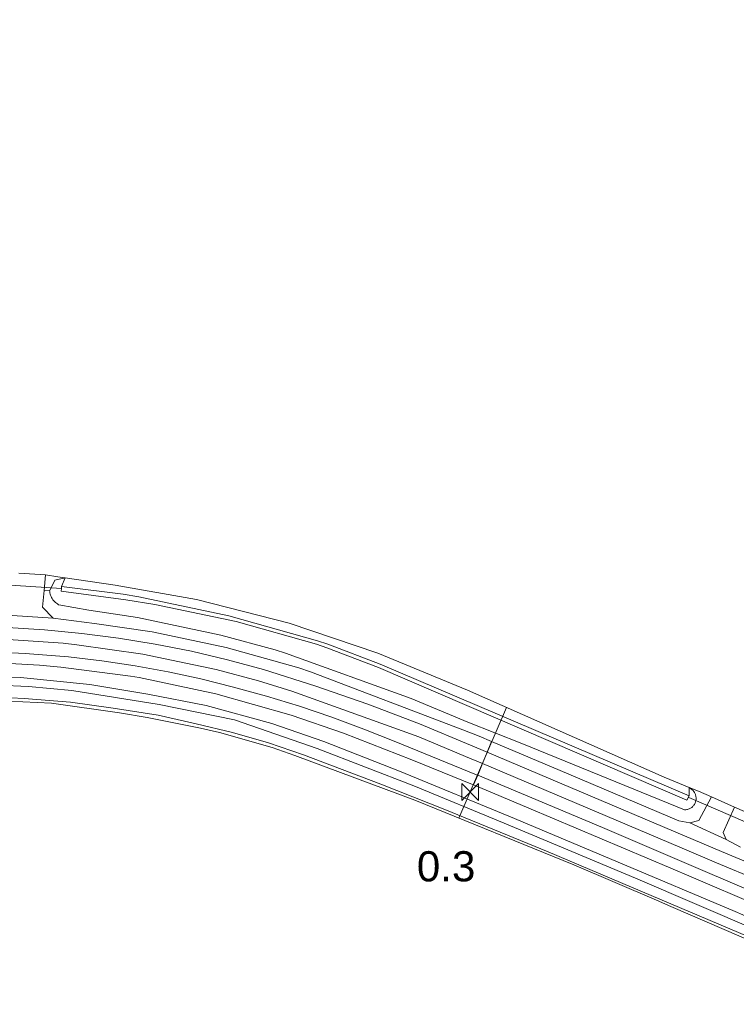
# Model space of a CAD drawing. Extents: x 140829 to 145054, y 448512 to 451778.
# Tile 17 of 152: x 141330 to 141425, y 449483 to 449614. Entities that reach past the tile are written whole.
import ezdxf
from ezdxf import colors
from ezdxf.entities.mleader import LeaderData, LeaderLine
from ezdxf.math import Vec2, Vec3

# ---------------------------------------------------------------- set-up
doc = ezdxf.new("R2010")
doc.units = 0
doc.header["$MEASUREMENT"] = 0
for name, color, linetype in [('geometrie2dBegroeidTerreindeel', 7, 'Continuous'), ('geometrie2dOndersteunendWaterdeel', 7, 'Continuous'), ('geometrie2dOndersteunendWegdeel', 7, 'Continuous'), ('geometrie2dOverigeConstructie', 7, 'Continuous'), ('geometrie2dWaterdeel', 7, 'Continuous'), ('geometrie2dWegdeel', 7, 'Continuous'), ('HMPAL', 1, 'Continuous'), ('PPALHM', 10, 'Continuous')]:
    doc.layers.add(name, color=color, linetype=linetype)
doc.styles.get("Standard").update_dxf_attribs({"font": 'arial.ttf'})

msp = doc.modelspace()

# ---------------------------------------------------------------- linework, layer by layer
at = {"layer": 'geometrie2dBegroeidTerreindeel', "linetype": 'Continuous', "lineweight": 0}
for p, q in [((141333.02, 449540.12), (141329.48, 449540.34)), ((141334.66, 449539.88), (141333.02, 449540.12)), ((141333.02, 449540.12), (141333.02, 449540.12)), ((141335.61, 449539.74), (141334.66, 449539.88)), ((141342.24, 449538.77), (141335.61, 449539.74)), ((141353.02, 449536.86), (141342.24, 449538.77)), ((141365.32, 449533.73), (141353.02, 449536.86)), ((141377.08, 449529.74), (141365.32, 449533.73)), ((141388.96, 449524.82), (141377.08, 449529.74)), ((141415.06, 449513.3), (141388.96, 449524.82)), ((141328.1, 449523.37), (141333.8, 449523.09)), ((141333.8, 449523.09), (141342.8, 449521.85)), ((141342.8, 449521.85), (141346.47, 449521.23)), ((141346.47, 449521.23), (141353.57, 449519.78)), ((141353.57, 449519.78), (141356.09, 449519.21)), ((141356.09, 449519.21), (141363.07, 449517.23)), ((141363.07, 449517.23), (141366.07, 449516.17)), ((141366.07, 449516.17), (141381.99, 449510.26)), ((141418.39, 449511.94), (141415.06, 449513.3)), ((141419.61, 449511.44), (141418.39, 449511.94)), ((141421.33, 449510.67), (141419.61, 449511.44)), ((141381.99, 449510.26), (141403.08, 449501.67)), ((141424.4, 449509.31), (141421.33, 449510.67)), ((141425.72, 449508.75), (141424.4, 449509.31)), ((141403.08, 449501.67), (141414.03, 449496.97)), ((141414.03, 449496.97), (141415.94, 449496.13)), ((141415.94, 449496.13), (141435.75, 449487.59))]:
    msp.add_line(p, q, dxfattribs=at)
at = {"layer": 'geometrie2dOndersteunendWaterdeel', "linetype": 'Continuous', "lineweight": 0}
for p, q in [((141333.75, 449538.42), (141334.26, 449539.44)), ((141334.26, 449539.44), (141335.61, 449539.74)), ((141335.14, 449538.59), (141335.12, 449538.34)), ((141335.14, 449538.59), (141335.61, 449539.74)), ((141335.61, 449539.74), (141335.14, 449538.59)), ((141343.29, 449537.58), (141335.14, 449538.59)), ((141335.61, 449539.74), (141342.24, 449538.77)), ((141342.24, 449538.77), (141353.02, 449536.86)), ((141333.55, 449538.02), (141333.75, 449538.42)), ((141333.56, 449537.92), (141333.55, 449538.02)), ((141333.59, 449537.75), (141333.56, 449537.92)), ((141333.63, 449537.59), (141333.59, 449537.75)), ((141333.69, 449537.43), (141333.63, 449537.59)), ((141333.75, 449537.28), (141333.69, 449537.43)), ((141333.82, 449537.13), (141333.75, 449537.28)), ((141335.12, 449538.34), (141335.08, 449537.95)), ((141335.08, 449537.95), (141343.64, 449536.82)), ((141345.37, 449537.23), (141343.29, 449537.58)), ((141357.33, 449534.72), (141345.37, 449537.23)), ((141333.91, 449536.98), (141333.82, 449537.13)), ((141334, 449536.84), (141333.91, 449536.98)), ((141334.1, 449536.71), (141334, 449536.84)), ((141334.22, 449536.59), (141334.1, 449536.71)), ((141334.34, 449536.47), (141334.22, 449536.59)), ((141334.46, 449536.36), (141334.34, 449536.47)), ((141334.6, 449536.27), (141334.46, 449536.36)), ((141334.74, 449536.18), (141334.6, 449536.27)), ((141334.78, 449536.16), (141334.74, 449536.18)), ((141338.76, 449535.45), (141334.78, 449536.16)), ((141343.64, 449536.82), (141347.5, 449536.2)), ((141347.5, 449536.2), (141358.31, 449533.93)), ((141353.02, 449536.86), (141365.32, 449533.73)), ((141345.22, 449534.46), (141338.76, 449535.45)), ((141369.09, 449531.39), (141357.33, 449534.72)), ((141356.26, 449532.14), (141345.22, 449534.46)), ((141358.31, 449533.93), (141368.93, 449530.92)), ((141365.32, 449533.73), (141377.08, 449529.74)), ((141363.45, 449530.19), (141356.26, 449532.14)), ((141368.93, 449530.92), (141370.34, 449530.45)), ((141370.47, 449530.93), (141369.09, 449531.39)), ((141377.39, 449528.3), (141370.47, 449530.93)), ((141364.84, 449529.75), (141363.45, 449530.19)), ((141381.52, 449523.73), (141364.84, 449529.75)), ((141370.34, 449530.45), (141377.19, 449527.85)), ((141377.08, 449529.74), (141388.96, 449524.82)), ((141418.36, 449510.8), (141377.39, 449528.3)), ((141377.19, 449527.85), (141392.71, 449521.16)), ((141317.16, 449526.67), (141329.69, 449526.51)), ((141330.74, 449525.31), (141323.61, 449525.64)), ((141329.69, 449526.51), (141338.89, 449525.6)), ((141338.89, 449525.6), (141346.6, 449524.3)), ((141336.5, 449524.79), (141330.74, 449525.31)), ((141348.08, 449522.92), (141336.5, 449524.79)), ((141346.6, 449524.3), (141354.33, 449522.79)), ((141388.96, 449524.82), (141415.06, 449513.3)), ((141388.96, 449524.82), (141388.96, 449524.82)), ((141323.43, 449524.09), (141330.19, 449523.71)), ((141333.8, 449523.09), (141328.1, 449523.37)), ((141330.19, 449523.71), (141336.31, 449523.23)), ((141342.8, 449521.85), (141333.8, 449523.09)), ((141336.31, 449523.23), (141341.96, 449522.46)), ((141358.08, 449520.9), (141348.08, 449522.92)), ((141389.01, 449520.59), (141381.52, 449523.73)), ((141341.96, 449522.46), (141347.96, 449521.51)), ((141346.47, 449521.23), (141342.8, 449521.85)), ((141354.33, 449522.79), (141363.03, 449520.42)), ((141353.57, 449519.78), (141346.47, 449521.23)), ((141347.96, 449521.51), (141352.97, 449520.36)), ((141352.97, 449520.36), (141357.8, 449519.24)), ((141369.04, 449517.09), (141358.08, 449520.9)), ((141363.03, 449520.42), (141369.92, 449518.03)), ((141396.18, 449517.75), (141389.01, 449520.59)), ((141392.71, 449521.16), (141418.08, 449510.26)), ((141392.71, 449521.16), (141392.71, 449521.16)), ((141356.09, 449519.21), (141353.57, 449519.78)), ((141363.07, 449517.23), (141356.09, 449519.21)), ((141357.8, 449519.24), (141362.6, 449517.85)), ((141362.6, 449517.85), (141367.23, 449516.27)), ((141369.92, 449518.03), (141379.94, 449514.09)), ((141417.76, 449508.97), (141396.18, 449517.75)), ((141366.07, 449516.17), (141363.07, 449517.23)), ((141381.88, 449512.13), (141369.04, 449517.09)), ((141381.99, 449510.26), (141366.07, 449516.17)), ((141367.23, 449516.27), (141377.47, 449512.35)), ((141379.94, 449514.09), (141395.23, 449507.83)), ((141415.06, 449513.3), (141418.39, 449511.94)), ((141377.47, 449512.35), (141385.97, 449509)), ((141393.86, 449507.2), (141381.88, 449512.13)), ((141418.39, 449511.94), (141418.36, 449510.8)), ((141418.36, 449510.8), (141418.39, 449511.94)), ((141418.39, 449511.94), (141418.89, 449511.52)), ((141418.89, 449511.52), (141418.94, 449511.45)), ((141418.94, 449511.45), (141419.01, 449511.37)), ((141419.01, 449511.37), (141419.07, 449511.28)), ((141419.07, 449511.28), (141419.12, 449511.19)), ((141419.12, 449511.19), (141419.17, 449511.1)), ((141419.17, 449511.1), (141419.21, 449511)), ((141403.08, 449501.67), (141381.99, 449510.26)), ((141418.08, 449510.26), (141418.36, 449510.8)), ((141419.12, 449509.77), (141419.07, 449509.68)), ((141419.17, 449509.87), (141419.12, 449509.77)), ((141419.21, 449509.97), (141419.17, 449509.87)), ((141419.21, 449511), (141419.24, 449510.9)), ((141419.24, 449510.07), (141419.21, 449509.97)), ((141419.24, 449510.9), (141419.27, 449510.8)), ((141419.27, 449510.17), (141419.24, 449510.07)), ((141419.27, 449510.8), (141419.28, 449510.69)), ((141419.29, 449510.27), (141419.27, 449510.18)), ((141419.27, 449510.18), (141419.27, 449510.17)), ((141419.28, 449510.69), (141419.3, 449510.59)), ((141419.3, 449510.38), (141419.29, 449510.27)), ((141419.3, 449510.59), (141419.3, 449510.48)), ((141419.3, 449510.48), (141419.3, 449510.38)), ((141385.97, 449509), (141399.67, 449503.37)), ((141417.85, 449508.97), (141417.76, 449508.97)), ((141417.95, 449508.98), (141417.85, 449508.97)), ((141418.06, 449509), (141417.95, 449508.98)), ((141418.16, 449509.02), (141418.06, 449509)), ((141418.26, 449509.05), (141418.16, 449509.02)), ((141418.36, 449509.08), (141418.26, 449509.05)), ((141418.46, 449509.13), (141418.36, 449509.08)), ((141418.55, 449509.18), (141418.46, 449509.13)), ((141418.64, 449509.23), (141418.55, 449509.18)), ((141418.72, 449509.29), (141418.64, 449509.23)), ((141418.8, 449509.36), (141418.72, 449509.29)), ((141418.88, 449509.43), (141418.8, 449509.36)), ((141418.95, 449509.51), (141418.88, 449509.43)), ((141419.01, 449509.6), (141418.95, 449509.51)), ((141419.07, 449509.68), (141419.01, 449509.6)), ((141411.26, 449499.88), (141393.86, 449507.2)), ((141395.23, 449507.83), (141408.96, 449502.03)), ((141399.67, 449503.37), (141410.73, 449498.71)), ((141408.96, 449502.03), (141424.47, 449495.45)), ((141408.96, 449502.03), (141408.96, 449502.03)), ((141414.03, 449496.97), (141403.08, 449501.67)), ((141430.85, 449491.47), (141411.26, 449499.88)), ((141410.73, 449498.71), (141434.56, 449488.58)), ((141410.73, 449498.71), (141410.73, 449498.71)), ((141415.94, 449496.13), (141414.03, 449496.97)), ((141435.75, 449487.59), (141415.94, 449496.13)), ((141424.47, 449495.45), (141436.06, 449490.51))]:
    msp.add_line(p, q, dxfattribs=at)
at = {"layer": 'geometrie2dOndersteunendWegdeel', "linetype": 'Continuous', "lineweight": 0}
for p, q in [((141332.83, 449538.08), (141333.02, 449540.12)), ((141333.02, 449540.12), (141334.66, 449539.88)), ((141334.66, 449539.88), (141335.61, 449539.74)), ((141334.26, 449539.44), (141333.75, 449538.42)), ((141335.61, 449539.74), (141334.26, 449539.44)), ((141332.62, 449535.84), (141332.83, 449538.08)), ((141332.83, 449538.08), (141333.55, 449538.02)), ((141332.83, 449538.08), (141332.83, 449538.08)), ((141333.55, 449538.02), (141332.83, 449538.08)), ((141332.83, 449538.08), (141332.83, 449538.08)), ((141333.75, 449538.42), (141333.55, 449538.02)), ((141333.55, 449538.02), (141333.56, 449537.92)), ((141333.56, 449537.92), (141333.59, 449537.75)), ((141333.59, 449537.75), (141333.63, 449537.59)), ((141333.63, 449537.59), (141333.69, 449537.43)), ((141333.69, 449537.43), (141333.75, 449537.28)), ((141333.75, 449537.28), (141333.82, 449537.13)), ((141333.82, 449537.13), (141333.91, 449536.98)), ((141333.91, 449536.98), (141334, 449536.84)), ((141334, 449536.84), (141334.1, 449536.71)), ((141334.1, 449536.71), (141334.22, 449536.59)), ((141334.22, 449536.59), (141334.34, 449536.47)), ((141334.34, 449536.47), (141334.46, 449536.36)), ((141334.46, 449536.36), (141334.6, 449536.27)), ((141334.6, 449536.27), (141334.74, 449536.18)), ((141334.74, 449536.18), (141334.78, 449536.16)), ((141334.78, 449536.16), (141338.76, 449535.45)), ((141334.03, 449534.37), (141332.62, 449535.84)), ((141338.76, 449535.45), (141345.22, 449534.46)), ((141339.52, 449533.68), (141334.03, 449534.37)), ((141347.17, 449532.57), (141339.52, 449533.68)), ((141345.22, 449534.46), (141356.26, 449532.14)), ((141356.97, 449530.51), (141347.17, 449532.57)), ((141356.26, 449532.14), (141363.45, 449530.19)), ((141366.59, 449527.78), (141356.97, 449530.51)), ((141363.45, 449530.19), (141364.84, 449529.75)), ((141364.84, 449529.75), (141381.52, 449523.73)), ((141325.1, 449528.56), (141332.22, 449528.17)), ((141332.22, 449528.17), (141335.05, 449527.9)), ((141335.05, 449527.9), (141344.26, 449526.7)), ((141368.15, 449527.27), (141366.59, 449527.78)), ((141388.37, 449519.59), (141368.15, 449527.27)), ((141329.69, 449526.51), (141317.16, 449526.67)), ((141338.89, 449525.6), (141329.69, 449526.51)), ((141346.6, 449524.3), (141338.89, 449525.6)), ((141344.26, 449526.7), (141345.42, 449526.5)), ((141345.42, 449526.5), (141355.6, 449524.37)), ((141354.33, 449522.79), (141346.6, 449524.3)), ((141355.6, 449524.37), (141365.6, 449521.53)), ((141381.52, 449523.73), (141389.01, 449520.59)), ((141363.03, 449520.42), (141354.33, 449522.79)), ((141365.6, 449521.53), (141372.54, 449519.11)), ((141369.92, 449518.03), (141363.03, 449520.42)), ((141389.01, 449520.59), (141396.18, 449517.75)), ((141372.54, 449519.11), (141381.59, 449515.58)), ((141390.51, 449518.73), (141388.37, 449519.59)), ((141379.94, 449514.09), (141369.92, 449518.03)), ((141392.18, 449518.03), (141390.51, 449518.73)), ((141401.27, 449514.18), (141392.18, 449518.03)), ((141396.18, 449517.75), (141417.76, 449508.97)), ((141381.59, 449515.58), (141389.63, 449512.33)), ((141395.23, 449507.83), (141379.94, 449514.09)), ((141417.03, 449507.52), (141401.27, 449514.18)), ((141389.63, 449512.33), (141389.79, 449512.26)), ((141389.79, 449512.26), (141397.11, 449509.18)), ((141418.89, 449511.52), (141418.39, 449511.94)), ((141418.39, 449511.94), (141419.61, 449511.44)), ((141418.94, 449511.45), (141418.89, 449511.52)), ((141419.01, 449511.37), (141418.94, 449511.45)), ((141419.07, 449511.28), (141419.01, 449511.37)), ((141419.12, 449511.19), (141419.07, 449511.28)), ((141419.17, 449511.1), (141419.12, 449511.19)), ((141419.21, 449511), (141419.17, 449511.1)), ((141419.61, 449511.44), (141421.33, 449510.67)), ((141419.07, 449509.68), (141419.12, 449509.77)), ((141419.12, 449509.77), (141419.17, 449509.87)), ((141419.17, 449509.87), (141419.21, 449509.97)), ((141419.24, 449510.9), (141419.21, 449511)), ((141419.21, 449509.97), (141419.24, 449510.07)), ((141419.27, 449510.8), (141419.24, 449510.9)), ((141419.24, 449510.07), (141419.27, 449510.17)), ((141419.28, 449510.69), (141419.27, 449510.8)), ((141419.27, 449510.18), (141419.29, 449510.27)), ((141419.27, 449510.17), (141419.27, 449510.18)), ((141419.3, 449510.59), (141419.28, 449510.69)), ((141419.29, 449510.27), (141419.3, 449510.38)), ((141419.3, 449510.48), (141419.3, 449510.59)), ((141419.3, 449510.38), (141419.3, 449510.48)), ((141421.33, 449510.67), (141419.67, 449507.55)), ((141397.11, 449509.18), (141415.94, 449501.21)), ((141417.76, 449508.97), (141417.85, 449508.97)), ((141417.85, 449508.97), (141417.95, 449508.98)), ((141417.95, 449508.98), (141418.06, 449509)), ((141418.06, 449509), (141418.16, 449509.02)), ((141418.16, 449509.02), (141418.26, 449509.05)), ((141418.26, 449509.05), (141418.36, 449509.08)), ((141418.36, 449509.08), (141418.46, 449509.13)), ((141418.46, 449509.13), (141418.55, 449509.18)), ((141418.55, 449509.18), (141418.64, 449509.23)), ((141418.64, 449509.23), (141418.72, 449509.29)), ((141418.72, 449509.29), (141418.8, 449509.36)), ((141418.8, 449509.36), (141418.88, 449509.43)), ((141418.88, 449509.43), (141418.95, 449509.51)), ((141418.95, 449509.51), (141419.01, 449509.6)), ((141419.01, 449509.6), (141419.07, 449509.68)), ((141422.87, 449505.94), (141424.4, 449509.31)), ((141424.4, 449509.31), (141425.72, 449508.75)), ((141408.96, 449502.03), (141395.23, 449507.83)), ((141418.49, 449507.23), (141417.03, 449507.52)), ((141419.67, 449507.55), (141418.49, 449507.23)), ((141423.29, 449505.02), (141422.87, 449505.94)), ((141425.18, 449504.01), (141423.29, 449505.02)), ((141424.47, 449495.45), (141408.96, 449502.03)), ((141415.94, 449501.21), (141418.65, 449500.06)), ((141418.65, 449500.06), (141434.07, 449493.48)), ((141436.06, 449490.51), (141424.47, 449495.45))]:
    msp.add_line(p, q, dxfattribs=at)
at = {"layer": 'geometrie2dOverigeConstructie', "linetype": 'Continuous', "lineweight": 0}
for p, q in [((141327.01, 449538.85), (141335.12, 449538.34)), ((141335.12, 449538.34), (141327.01, 449538.85)), ((141418.32, 449510.59), (141425.8, 449507.36)), ((141425.8, 449507.36), (141418.32, 449510.59))]:
    msp.add_line(p, q, dxfattribs=at)
at = {"layer": 'geometrie2dWaterdeel', "linetype": 'Continuous', "lineweight": 0}
for p, q in [((141335.12, 449538.34), (141335.14, 449538.59)), ((141335.14, 449538.59), (141343.29, 449537.58)), ((141335.08, 449537.95), (141335.12, 449538.34)), ((141343.64, 449536.82), (141335.08, 449537.95)), ((141343.29, 449537.58), (141345.37, 449537.23)), ((141345.37, 449537.23), (141357.33, 449534.72)), ((141347.5, 449536.2), (141343.64, 449536.82)), ((141358.31, 449533.93), (141347.5, 449536.2)), ((141357.33, 449534.72), (141369.09, 449531.39)), ((141368.93, 449530.92), (141358.31, 449533.93)), ((141370.34, 449530.45), (141368.93, 449530.92)), ((141369.09, 449531.39), (141370.47, 449530.93)), ((141370.47, 449530.93), (141377.39, 449528.3)), ((141370.47, 449530.93), (141370.47, 449530.93)), ((141377.19, 449527.85), (141370.34, 449530.45)), ((141377.39, 449528.3), (141418.36, 449510.8)), ((141392.71, 449521.16), (141377.19, 449527.85)), ((141323.61, 449525.64), (141330.74, 449525.31)), ((141330.74, 449525.31), (141336.5, 449524.79)), ((141336.5, 449524.79), (141348.08, 449522.92)), ((141330.19, 449523.71), (141323.43, 449524.09)), ((141336.31, 449523.23), (141330.19, 449523.71)), ((141341.96, 449522.46), (141336.31, 449523.23)), ((141348.08, 449522.92), (141358.08, 449520.9)), ((141347.96, 449521.51), (141341.96, 449522.46)), ((141352.97, 449520.36), (141347.96, 449521.51)), ((141357.8, 449519.24), (141352.97, 449520.36)), ((141358.08, 449520.9), (141369.04, 449517.09)), ((141418.08, 449510.26), (141392.71, 449521.16)), ((141362.6, 449517.85), (141357.8, 449519.24)), ((141367.23, 449516.27), (141362.6, 449517.85)), ((141369.04, 449517.09), (141381.88, 449512.13)), ((141377.47, 449512.35), (141367.23, 449516.27)), ((141385.97, 449509), (141377.47, 449512.35)), ((141381.88, 449512.13), (141393.86, 449507.2)), ((141418.36, 449510.8), (141418.08, 449510.26)), ((141399.67, 449503.37), (141385.97, 449509)), ((141393.86, 449507.2), (141411.26, 449499.88)), ((141393.86, 449507.2), (141393.86, 449507.2)), ((141410.73, 449498.71), (141399.67, 449503.37)), ((141411.26, 449499.88), (141430.85, 449491.47)), ((141434.56, 449488.58), (141410.73, 449498.71))]:
    msp.add_line(p, q, dxfattribs=at)
at = {"layer": 'geometrie2dWegdeel', "linetype": 'Continuous', "lineweight": 0}
for p, q in [((141329.48, 449540.34), (141333.02, 449540.12)), ((141333.02, 449540.12), (141332.83, 449538.08)), ((141332.83, 449538.08), (141332.62, 449535.84)), ((141332.83, 449538.08), (141332.83, 449538.08)), ((141327.2, 449534.84), (141334.03, 449534.37)), ((141334.03, 449534.37), (141327.2, 449534.84)), ((141332.62, 449535.84), (141334.03, 449534.37)), ((141334.03, 449534.37), (141339.52, 449533.68)), ((141339.52, 449533.68), (141347.17, 449532.57)), ((141332.89, 449532.83), (141327.97, 449533.15)), ((141327.97, 449533.15), (141332.89, 449532.83)), ((141337.81, 449532.37), (141332.89, 449532.83)), ((141332.89, 449532.83), (141337.81, 449532.37)), ((141342.69, 449531.75), (141337.81, 449532.37)), ((141337.81, 449532.37), (141342.69, 449531.75)), ((141347.17, 449532.57), (141356.97, 449530.51)), ((141335.35, 449531.07), (141325.43, 449531.73)), ((141325.43, 449531.73), (141335.35, 449531.07)), ((141337.17, 449530.87), (141335.35, 449531.07)), ((141335.35, 449531.07), (141337.17, 449530.87)), ((141345.93, 449529.63), (141337.17, 449530.87)), ((141337.17, 449530.87), (141337.17, 449530.87)), ((141337.17, 449530.87), (141345.93, 449529.63)), ((141347.55, 449530.96), (141342.69, 449531.75)), ((141342.69, 449531.75), (141347.55, 449530.96)), ((141352.37, 449530), (141347.55, 449530.96)), ((141347.55, 449530.96), (141352.37, 449530)), ((141324.57, 449529.99), (141330.31, 449529.72)), ((141330.31, 449529.72), (141324.57, 449529.99)), ((141330.31, 449529.72), (141336.04, 449529.25)), ((141336.04, 449529.25), (141330.31, 449529.72)), ((141355.65, 449527.59), (141345.93, 449529.63)), ((141345.93, 449529.63), (141355.65, 449527.59)), ((141357.16, 449528.87), (141352.37, 449530)), ((141352.37, 449530), (141357.16, 449528.87)), ((141356.97, 449530.51), (141366.59, 449527.78)), ((141332.22, 449528.17), (141325.1, 449528.56)), ((141335.05, 449527.9), (141332.22, 449528.17)), ((141336.04, 449529.25), (141340.47, 449528.73)), ((141340.47, 449528.73), (141336.04, 449529.25)), ((141340.47, 449528.73), (141344.88, 449528.06)), ((141344.88, 449528.06), (141340.47, 449528.73)), ((141344.88, 449528.06), (141349.27, 449527.26)), ((141349.27, 449527.26), (141344.88, 449528.06)), ((141361.91, 449527.58), (141357.16, 449528.87)), ((141357.16, 449528.87), (141361.91, 449527.58)), ((141344.26, 449526.7), (141335.05, 449527.9)), ((141349.27, 449527.26), (141353.63, 449526.32)), ((141353.63, 449526.32), (141349.27, 449527.26)), ((141361.28, 449526.08), (141355.65, 449527.59)), ((141355.65, 449527.59), (141361.28, 449526.08)), ((141368.88, 449525.37), (141361.91, 449527.58)), ((141361.91, 449527.58), (141368.88, 449525.37)), ((141366.59, 449527.78), (141368.15, 449527.27)), ((141368.15, 449527.27), (141388.37, 449519.59)), ((141345.42, 449526.5), (141344.26, 449526.7)), ((141355.6, 449524.37), (141345.42, 449526.5)), ((141353.63, 449526.32), (141357.96, 449525.24)), ((141357.96, 449525.24), (141353.63, 449526.32)), ((141365.69, 449524.7), (141361.28, 449526.08)), ((141361.28, 449526.08), (141365.69, 449524.7)), ((141361.28, 449526.08), (141361.28, 449526.08)), ((141365.6, 449521.53), (141355.6, 449524.37)), ((141357.96, 449525.24), (141362.34, 449524.04)), ((141362.34, 449524.04), (141357.96, 449525.24)), ((141382.53, 449518.63), (141365.69, 449524.7)), ((141365.69, 449524.7), (141382.53, 449518.63)), ((141375.78, 449522.96), (141368.88, 449525.37)), ((141368.88, 449525.37), (141375.78, 449522.96)), ((141362.34, 449524.04), (141366.69, 449522.71)), ((141366.69, 449522.71), (141362.34, 449524.04)), ((141382.61, 449520.35), (141375.78, 449522.96)), ((141375.78, 449522.96), (141382.61, 449520.35)), ((141372.54, 449519.11), (141365.6, 449521.53)), ((141366.69, 449522.71), (141370.99, 449521.25)), ((141370.99, 449521.25), (141366.69, 449522.71)), ((141370.99, 449521.25), (141375.25, 449519.68)), ((141375.25, 449519.68), (141370.99, 449521.25)), ((141389.36, 449517.55), (141382.61, 449520.35)), ((141382.61, 449520.35), (141389.36, 449517.55)), ((141381.59, 449515.58), (141372.54, 449519.11)), ((141375.25, 449519.68), (141379.47, 449517.98)), ((141379.47, 449517.98), (141375.25, 449519.68)), ((141388.37, 449519.59), (141390.51, 449518.73)), ((141379.47, 449517.98), (141390.19, 449513.62)), ((141390.19, 449513.62), (141379.47, 449517.98)), ((141388.72, 449516.05), (141382.53, 449518.63)), ((141382.53, 449518.63), (141388.72, 449516.05)), ((141390.51, 449518.73), (141392.18, 449518.03)), ((141391.59, 449516.61), (141392.18, 449518.03)), ((141392.18, 449518.03), (141401.27, 449514.18)), ((141391.59, 449516.61), (141389.36, 449517.55)), ((141389.36, 449517.55), (141391.59, 449516.61)), ((141391.59, 449516.61), (141390.96, 449515.1)), ((141390.96, 449515.1), (141391.59, 449516.61)), ((141417.76, 449505.51), (141391.59, 449516.61)), ((141391.59, 449516.61), (141417.76, 449505.51)), ((141389.63, 449512.33), (141381.59, 449515.58)), ((141390.96, 449515.1), (141388.72, 449516.05)), ((141388.72, 449516.05), (141390.96, 449515.1)), ((141390.33, 449513.56), (141390.96, 449515.1)), ((141390.96, 449515.1), (141390.33, 449513.56)), ((141390.96, 449515.1), (141417.13, 449504.01)), ((141417.13, 449504.01), (141390.96, 449515.1)), ((141401.27, 449514.18), (141417.03, 449507.52)), ((141390.33, 449513.56), (141389.79, 449512.26)), ((141389.79, 449512.26), (141390.33, 449513.56)), ((141390.19, 449513.62), (141390.33, 449513.56)), ((141390.33, 449513.56), (141390.19, 449513.62)), ((141390.33, 449513.56), (141406.89, 449506.62)), ((141406.89, 449506.62), (141390.33, 449513.56)), ((141389.79, 449512.26), (141389.63, 449512.33)), ((141397.11, 449509.18), (141389.79, 449512.26)), ((141419.67, 449507.55), (141421.33, 449510.67)), ((141421.33, 449510.67), (141424.4, 449509.31)), ((141415.94, 449501.21), (141397.11, 449509.18)), ((141424.4, 449509.31), (141422.87, 449505.94)), ((141417.03, 449507.52), (141418.49, 449507.23)), ((141418.49, 449507.23), (141419.67, 449507.55)), ((141418.49, 449507.23), (141423.29, 449505.02)), ((141423.29, 449505.02), (141418.49, 449507.23)), ((141418.49, 449507.23), (141418.49, 449507.23)), ((141406.89, 449506.62), (141416.49, 449502.5)), ((141416.49, 449502.5), (141406.89, 449506.62)), ((141422.87, 449505.94), (141423.29, 449505.02)), ((141422.65, 449503.44), (141417.76, 449505.51)), ((141417.76, 449505.51), (141422.65, 449503.44)), ((141423.29, 449505.02), (141425.18, 449504.01)), ((141417.13, 449504.01), (141422.01, 449501.93)), ((141422.01, 449501.93), (141417.13, 449504.01)), ((141439.65, 449496.32), (141422.65, 449503.44)), ((141422.65, 449503.44), (141439.65, 449496.32)), ((141416.49, 449502.5), (141427.85, 449497.63)), ((141427.85, 449497.63), (141416.49, 449502.5)), ((141422.01, 449501.93), (141438.72, 449494.94)), ((141438.72, 449494.94), (141422.01, 449501.93)), ((141422.01, 449501.93), (141422.01, 449501.93)), ((141418.65, 449500.06), (141415.94, 449501.21)), ((141434.07, 449493.48), (141418.65, 449500.06))]:
    msp.add_line(p, q, dxfattribs=at)
at = {"layer": 'HMPAL', "linetype": 'Continuous', "lineweight": 0}
msp.add_line((141394.16, 449522.52), (141387.85, 449507.87), dxfattribs=at)

# ---------------------------------------------------------------- next in the draw order: texts
at = {"layer": 'HMPAL', "lineweight": 0, "insert": (141382.26, 449503.47), "char_height": 4, "attachment_point": 1, "bg_fill": 3, "box_fill_scale": 1.5, "bg_fill_color": 256, "bg_fill_transparency": 0}
msp.add_mtext_dynamic_manual_height_columns('0.3', width=4.2152, gutter_width=1, heights=[0], dxfattribs=at)

# ---------------------------------------------------------------- next in the draw order: leaders
at = {"layer": 'HMPAL', "lineweight": 0}
ml = msp.add_multileader_mtext('Standard', dxfattribs=at)
ml.set_content('BEGIN INSPECTIE', color=256)
ml.set_leader_properties()
ml.build(insert=Vec2(0, 0))
ml.multileader.update_dxf_attribs({"dogleg_length": 0.36, "arrow_head_size": 100})
ctx = ml.context
ctx.base_point, ctx.char_height, ctx.arrow_head_size, ctx.landing_gap_size, ctx.plane_origin, ctx.plane_x_axis, ctx.plane_y_axis = Vec3(141515.48, 450531.73), 50, 100, 0.09, Vec3(148901.03, 452787.08), Vec3(0.999937, -0.011216), Vec3(0.011216, 0.999937)
notes = []
notes.append((ctx, [(0, (1, 1, 0), (141515.12, 450531.73), (0.999937, -0.011216), 0.36, [(0, [(141129.78, 449425.51)], 0, [])])]))
ctx.mtext.insert, ctx.mtext.text_direction, ctx.mtext.rotation, ctx.mtext.flow_direction = Vec3(141515.85, 450556.72), Vec3(0.999937, -0.011216), 6.271969, 5
ctx.mtext.has_bg_fill, ctx.mtext.bg_color, ctx.mtext.bg_scale_factor, ctx.mtext.bg_transparency, ctx.mtext.use_window_bg_color = 1, -1027028792, 1.5, 0, 1
for ctx, leaders in notes:
    for number, flags, end, landing, length, lines in leaders:
        leader = LeaderData()
        leader.index, (leader.has_last_leader_line, leader.has_dogleg_vector, leader.attachment_direction) = number, flags
        leader.last_leader_point, leader.dogleg_vector, leader.dogleg_length = Vec3(end), Vec3(landing), length
        for number, points, colour, breaks in lines:
            line = LeaderLine()
            line.index, line.vertices, line.color, line.breaks = number, Vec3.list(points), colors.encode_raw_color(colour), breaks
            leader.lines.append(line)
        ctx.leaders.append(leader)

# ---------------------------------------------------------------- next in the draw order: linework, layer by layer
at = {"layer": 'PPALHM', "lineweight": 0}
for p, q in [((141388.22, 449512.45), (141390.46, 449510.21)), ((141388.22, 449510.21), (141388.22, 449512.45)), ((141390.46, 449512.45), (141388.22, 449510.21)), ((141390.46, 449510.21), (141390.46, 449512.45))]:
    msp.add_line(p, q, dxfattribs=at)

doc.saveas('drawing.dxf')
